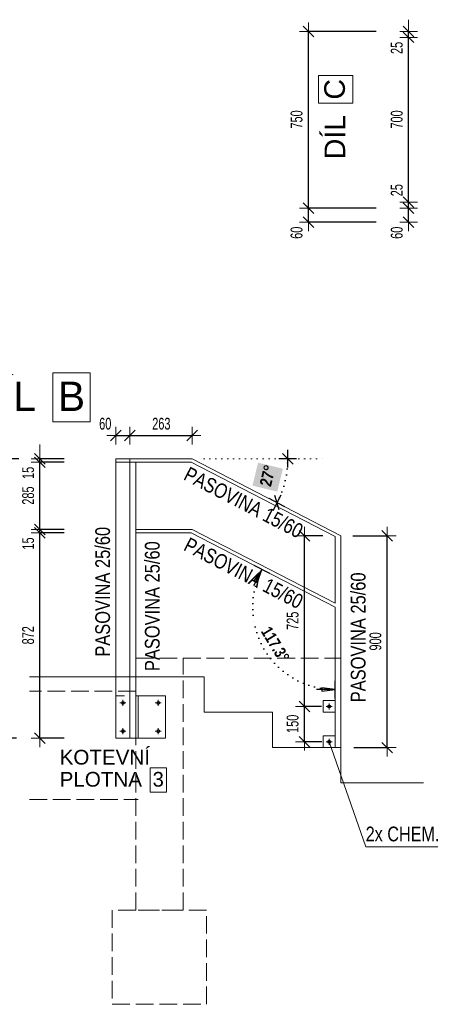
# Model space of a CAD drawing. Header units: millimetres. Extents: x -27650 to 29268, y -105989 to -79612.
# Tile 7 of 9: x 24199 to 25940, y -83980 to -79798. Entities that reach past the tile are written whole.
import ezdxf

# ---------------------------------------------------------------- set-up
doc = ezdxf.new("R2010")
doc.units = ezdxf.units.MM
doc.header["$PDMODE"] = 65
for name, pattern in [('Carkovana 2x_1', [100, 75, -25]), ('JIS_02_1.2', [57.5, 37.5, -20]), ('JIS_08_37', [25, 0, -25])]:
    doc.linetypes.add(name, pattern=pattern)
doc.layers.add('XR$1$(Z3) - ZÁBRADLÍ VSTUPNÍ SCHODY_1', color=7, linetype='Continuous', lineweight=25)
doc.styles.add('ARIAL', font='ARIAL.TTF')
doc.styles.add('ARIALNARROW', font='ARIALN.TTF')
doc.dimstyles.new('DIMSTYLE_2', dxfattribs={"dimtxt": 50, "dimasz": 75, "dimexe": 0, "dimexo": 0, "dimgap": 25, "dimtad": 2, "dimdec": 0, "dimrnd": 1, "dimzin": 12, "dimdsep": 46, "dimtxsty": 'ARIALNARROW', "dimblk1": 'ALL_ML_STRICH', "dimblk2": 'ALL_ML_STRICH', "dimsah": 1, "dimcen": 0, "dimclrd": 6, "dimclre": 6, "dimclrt": 6, "dimadec": 0, "dimazin": 0, "dimtfac": 1, "dimtdec": 0, "dimtix": 1, "dimtmove": 2, "dimatfit": 3, "dimfxl": 0, "dimtzin": 0, "dimlwd": 0, "dimlwe": 13, "dimarcsym": 0})
doc.dimstyles.new('DIMSTYLE_3', dxfattribs={"dimtxt": 50, "dimasz": 75, "dimexe": 0, "dimexo": 0, "dimgap": 25, "dimtad": 2, "dimdec": 0, "dimrnd": 1, "dimzin": 12, "dimdsep": 46, "dimtxsty": 'ARIALNARROW', "dimblk1": 'ALL_ML_STRICH', "dimblk2": 'ALL_ML_STRICH', "dimsah": 1, "dimcen": 0, "dimclrd": 6, "dimclre": 6, "dimclrt": 6, "dimadec": 0, "dimazin": 0, "dimtfac": 1, "dimtdec": 0, "dimtix": 1, "dimtmove": 2, "dimatfit": 3, "dimfxl": 0, "dimtzin": 0, "dimlwd": 0, "dimlwe": 13, "dimarcsym": 0})
doc.dimstyles.new('DIMSTYLE_5', dxfattribs={"dimtxt": 50, "dimasz": 75, "dimexe": 0, "dimexo": 0, "dimgap": 25, "dimtad": 2, "dimdec": 0, "dimrnd": 1, "dimzin": 12, "dimdsep": 46, "dimtxsty": 'ARIALNARROW', "dimblk1": 'ALL_ML_STRICH', "dimblk2": 'ALL_ML_STRICH', "dimsah": 1, "dimcen": 0, "dimclrd": 6, "dimclre": 6, "dimclrt": 6, "dimadec": 0, "dimazin": 0, "dimtfac": 1, "dimtdec": 0, "dimtix": 1, "dimtmove": 2, "dimatfit": 3, "dimfxl": 0, "dimtvp": 1.2, "dimtzin": 0, "dimlwd": 0, "dimlwe": 13, "dimarcsym": 0})

# ---------------------------------------------------------------- blocks, each defined once
blk = doc.blocks.new('ALL_ML_STRICH')
at = {"color": 0, "linetype": 'ByBlock', "lineweight": -2}
for p, q in [((-1, 0), (0.5, 0)), ((-0.3, -0.3), (0.3, 0.3)), ((0, -0.5), (0, 0.5))]:
    blk.add_line(p, q, dxfattribs=at)
blk = doc.blocks.new('*D4')
at = {"layer": 'DEFPOINTS', "color": 6, "linetype": 'Continuous', "lineweight": 13}
for p in [(24641.4, -81662.9), (24059.6, -82849.6), (24606.4, -82849.6)]:
    blk.add_point(p, dxfattribs=at)
at = {"layer": 'XR$1$(Z3) - ZÁBRADLÍ VSTUPNÍ SCHODY_1', "color": 6, "linetype": 'Continuous', "lineweight": -2}
for p, q in [((24195.3, -81662.9), (24059.6, -81662.9)), ((24059.6, -82849.6), (24059.6, -81662.9)), ((24185.5, -82849.6), (24059.6, -82849.6))]:
    blk.add_line(p, q, dxfattribs=at)
at = {"layer": 'XR$1$(Z3) - ZÁBRADLÍ VSTUPNÍ SCHODY_1', "color": 6, "linetype": 'Continuous', "lineweight": 13, "xscale": 75, "yscale": 75, "zscale": 75}
for p, rotation in [((24059.6, -81662.9), 90), ((24059.6, -82849.6), 270)]:
    blk.add_blockref('ALL_ML_STRICH', p, dxfattribs=dict(at, rotation=rotation))
at = {"layer": 'XR$1$(Z3) - ZÁBRADLÍ VSTUPNÍ SCHODY_1', "color": 6, "linetype": 'Continuous', "lineweight": 13, "insert": (24009.6, -82256.8), "char_height": 50, "width": 162.286, "attachment_point": 5, "rotation": 90, "style": 'ARIALNARROW'}
blk.add_mtext('\\W0.81;\\A1;{1187}', dxfattribs=at)
blk = doc.blocks.new('*D5')
at = {"layer": 'DEFPOINTS', "color": 6, "linetype": 'Continuous', "lineweight": 13}
for p in [(25511.4, -82714.6), (25406.4, -82864.6), (25511.4, -82864.6)]:
    blk.add_point(p, dxfattribs=at)
at = {"layer": 'XR$1$(Z3) - ZÁBRADLÍ VSTUPNÍ SCHODY_1', "color": 6, "linetype": 'Continuous', "lineweight": -2}
for p, q in [((25478.9, -82714.6), (25406.4, -82714.6)), ((25406.4, -82864.6), (25406.4, -82714.6)), ((25480.2, -82864.6), (25406.4, -82864.6))]:
    blk.add_line(p, q, dxfattribs=at)
at = {"layer": 'XR$1$(Z3) - ZÁBRADLÍ VSTUPNÍ SCHODY_1', "color": 6, "linetype": 'Continuous', "lineweight": 13, "xscale": 75, "yscale": 75, "zscale": 75}
for p, rotation in [((25406.4, -82714.6), 90), ((25406.4, -82864.6), 270)]:
    blk.add_blockref('ALL_ML_STRICH', p, dxfattribs=dict(at, rotation=rotation))
at = {"layer": 'XR$1$(Z3) - ZÁBRADLÍ VSTUPNÍ SCHODY_1', "color": 6, "linetype": 'Continuous', "lineweight": 13, "insert": (25356.4, -82788.4), "char_height": 50, "width": 121.714, "attachment_point": 5, "rotation": 90, "style": 'ARIALNARROW'}
blk.add_mtext('\\W0.81;\\A1;{150}', dxfattribs=at)
blk = doc.blocks.new('*D6')
at = {"layer": 'DEFPOINTS', "color": 6, "linetype": 'Continuous', "lineweight": 13}
for p in [(25561.4, -81989.6), (25406.4, -82714.6), (25511.4, -82714.6)]:
    blk.add_point(p, dxfattribs=at)
at = {"layer": 'XR$1$(Z3) - ZÁBRADLÍ VSTUPNÍ SCHODY_1', "color": 6, "linetype": 'Continuous', "lineweight": -2}
for p, q in [((25484.4, -81989.6), (25406.4, -81989.6)), ((25406.4, -82714.6), (25406.4, -81989.6)), ((25478.9, -82714.6), (25406.4, -82714.6))]:
    blk.add_line(p, q, dxfattribs=at)
at = {"layer": 'XR$1$(Z3) - ZÁBRADLÍ VSTUPNÍ SCHODY_1', "color": 6, "linetype": 'Continuous', "lineweight": 13, "xscale": 75, "yscale": 75, "zscale": 75}
for p, rotation in [((25406.4, -81989.6), 90), ((25406.4, -82714.6), 270)]:
    blk.add_blockref('ALL_ML_STRICH', p, dxfattribs=dict(at, rotation=rotation))
at = {"layer": 'XR$1$(Z3) - ZÁBRADLÍ VSTUPNÍ SCHODY_1', "color": 6, "linetype": 'Continuous', "lineweight": 13, "insert": (25356.4, -82350.9), "char_height": 50, "width": 121.714, "attachment_point": 5, "rotation": 90, "style": 'ARIALNARROW'}
blk.add_mtext('\\W0.81;\\A1;{725}', dxfattribs=at)
blk = doc.blocks.new('*D17')
at = {"layer": 'DEFPOINTS', "color": 6, "linetype": 'Continuous', "lineweight": 13}
for p in [(24691.4, -81977.9), (24284.6, -82849.6), (24606.4, -82849.6)]:
    blk.add_point(p, dxfattribs=at)
at = {"layer": 'XR$1$(Z3) - ZÁBRADLÍ VSTUPNÍ SCHODY_1', "color": 6, "linetype": 'Continuous', "lineweight": -2}
for p, q in [((24386.6, -81977.9), (24284.6, -81977.9)), ((24284.6, -82849.6), (24284.6, -81977.9)), ((24386.6, -82849.6), (24284.6, -82849.6))]:
    blk.add_line(p, q, dxfattribs=at)
at = {"layer": 'XR$1$(Z3) - ZÁBRADLÍ VSTUPNÍ SCHODY_1', "color": 6, "linetype": 'Continuous', "lineweight": 13, "xscale": 75, "yscale": 75, "zscale": 75}
for p, rotation in [((24284.6, -81977.9), 90), ((24284.6, -82849.6), 270)]:
    blk.add_blockref('ALL_ML_STRICH', p, dxfattribs=dict(at, rotation=rotation))
at = {"layer": 'XR$1$(Z3) - ZÁBRADLÍ VSTUPNÍ SCHODY_1', "color": 6, "linetype": 'Continuous', "lineweight": 13, "insert": (24234.6, -82412.5), "char_height": 50, "width": 121.714, "attachment_point": 5, "rotation": 90, "style": 'ARIALNARROW'}
blk.add_mtext('\\W0.81;\\A1;{872}', dxfattribs=at)
blk = doc.blocks.new('*D18')
at = {"layer": 'DEFPOINTS', "color": 6, "linetype": 'Continuous', "lineweight": 13}
for p in [(24284.6, -81977.9), (24691.4, -81962.9), (24691.4, -81977.9)]:
    blk.add_point(p, dxfattribs=at)
at = {"layer": 'XR$1$(Z3) - ZÁBRADLÍ VSTUPNÍ SCHODY_1', "color": 6, "linetype": 'Continuous', "lineweight": -2}
for p, q in [((24386.6, -81962.9), (24284.6, -81962.9)), ((24284.6, -81977.9), (24284.6, -81962.9)), ((24386.6, -81977.9), (24284.6, -81977.9))]:
    blk.add_line(p, q, dxfattribs=at)
at = {"layer": 'XR$1$(Z3) - ZÁBRADLÍ VSTUPNÍ SCHODY_1', "color": 6, "linetype": 'Continuous', "lineweight": 13, "xscale": 75, "yscale": 75, "zscale": 75}
for p, rotation in [((24284.6, -81977.9), 270), ((24284.6, -81962.9), 90)]:
    blk.add_blockref('ALL_ML_STRICH', p, dxfattribs=dict(at, rotation=rotation))
at = {"layer": 'XR$1$(Z3) - ZÁBRADLÍ VSTUPNÍ SCHODY_1', "color": 6, "linetype": 'Continuous', "lineweight": 13, "insert": (24234.6, -82022.7), "char_height": 50, "width": 81.143, "attachment_point": 5, "rotation": 90, "style": 'ARIALNARROW'}
blk.add_mtext('\\W0.81;\\A1;{15}', dxfattribs=at)
blk = doc.blocks.new('*D19')
at = {"layer": 'DEFPOINTS', "color": 6, "linetype": 'Continuous', "lineweight": 13}
for p in [(24641.4, -81677.9), (24284.6, -81962.9), (24691.4, -81962.9)]:
    blk.add_point(p, dxfattribs=at)
at = {"layer": 'XR$1$(Z3) - ZÁBRADLÍ VSTUPNÍ SCHODY_1', "color": 6, "linetype": 'Continuous', "lineweight": -2}
for p, q in [((24386.6, -81677.9), (24284.6, -81677.9)), ((24284.6, -81962.9), (24284.6, -81677.9)), ((24386.6, -81962.9), (24284.6, -81962.9))]:
    blk.add_line(p, q, dxfattribs=at)
at = {"layer": 'XR$1$(Z3) - ZÁBRADLÍ VSTUPNÍ SCHODY_1', "color": 6, "linetype": 'Continuous', "lineweight": 13, "xscale": 75, "yscale": 75, "zscale": 75}
for p, rotation in [((24284.6, -81677.9), 90), ((24284.6, -81962.9), 270)]:
    blk.add_blockref('ALL_ML_STRICH', p, dxfattribs=dict(at, rotation=rotation))
at = {"layer": 'XR$1$(Z3) - ZÁBRADLÍ VSTUPNÍ SCHODY_1', "color": 6, "linetype": 'Continuous', "lineweight": 13, "insert": (24234.6, -81819.2), "char_height": 50, "width": 121.714, "attachment_point": 5, "rotation": 90, "style": 'ARIALNARROW'}
blk.add_mtext('\\W0.81;\\A1;{285}', dxfattribs=at)
blk = doc.blocks.new('*D20')
at = {"layer": 'DEFPOINTS', "color": 6, "linetype": 'Continuous', "lineweight": 13}
for p in [(24641.4, -81662.9), (24284.6, -81677.9), (24641.4, -81677.9)]:
    blk.add_point(p, dxfattribs=at)
at = {"layer": 'XR$1$(Z3) - ZÁBRADLÍ VSTUPNÍ SCHODY_1', "color": 6, "linetype": 'Continuous', "lineweight": -2}
for p, q in [((24386.6, -81662.9), (24284.6, -81662.9)), ((24284.6, -81677.9), (24284.6, -81662.9)), ((24386.6, -81677.9), (24284.6, -81677.9))]:
    blk.add_line(p, q, dxfattribs=at)
at = {"layer": 'XR$1$(Z3) - ZÁBRADLÍ VSTUPNÍ SCHODY_1', "color": 6, "linetype": 'Continuous', "lineweight": 13, "xscale": 75, "yscale": 75, "zscale": 75}
for p, rotation in [((24284.6, -81677.9), 270), ((24284.6, -81662.9), 90)]:
    blk.add_blockref('ALL_ML_STRICH', p, dxfattribs=dict(at, rotation=rotation))
at = {"layer": 'XR$1$(Z3) - ZÁBRADLÍ VSTUPNÍ SCHODY_1', "color": 6, "linetype": 'Continuous', "lineweight": 13, "insert": (24234.6, -81722.7), "char_height": 50, "width": 81.143, "attachment_point": 5, "rotation": 90, "style": 'ARIALNARROW'}
blk.add_mtext('\\W0.81;\\A1;{15}', dxfattribs=at)
blk = doc.blocks.new('*D65')
at = {"layer": 'DEFPOINTS', "color": 6, "linetype": 'Continuous', "lineweight": 13}
for p in [(26054.4, -80598.2), (25848.2, -80658.2), (26054.4, -80658.2)]:
    blk.add_point(p, dxfattribs=at)
at = {"layer": 'XR$1$(Z3) - ZÁBRADLÍ VSTUPNÍ SCHODY_1', "color": 6, "linetype": 'Continuous', "lineweight": -2}
for p, q in [((25848.2, -80598.2), (25848.2, -80598.2)), ((25848.2, -80658.2), (25848.2, -80598.2)), ((25848.2, -80658.2), (25848.2, -80658.2))]:
    blk.add_line(p, q, dxfattribs=at)
at = {"layer": 'XR$1$(Z3) - ZÁBRADLÍ VSTUPNÍ SCHODY_1', "color": 6, "linetype": 'Continuous', "lineweight": 13, "xscale": 75, "yscale": 75, "zscale": 75}
for p, rotation in [((25848.2, -80598.2), 90), ((25848.2, -80658.2), 270)]:
    blk.add_blockref('ALL_ML_STRICH', p, dxfattribs=dict(at, rotation=rotation))
at = {"layer": 'XR$1$(Z3) - ZÁBRADLÍ VSTUPNÍ SCHODY_1', "color": 6, "linetype": 'Continuous', "lineweight": 13, "insert": (25798.2, -80703), "char_height": 50, "width": 81.143, "attachment_point": 5, "rotation": 90, "style": 'ARIALNARROW'}
blk.add_mtext('\\W0.81;\\A1;{60}', dxfattribs=at)
blk = doc.blocks.new('*D66')
at = {"layer": 'DEFPOINTS', "color": 6, "linetype": 'Continuous', "lineweight": 13}
for p in [(26054.4, -80573.2), (25848.2, -80598.2), (26054.4, -80598.2)]:
    blk.add_point(p, dxfattribs=at)
at = {"layer": 'XR$1$(Z3) - ZÁBRADLÍ VSTUPNÍ SCHODY_1', "color": 6, "linetype": 'Continuous', "lineweight": -2}
for p, q in [((25848.2, -80573.2), (25848.2, -80573.2)), ((25848.2, -80598.2), (25848.2, -80573.2)), ((25848.2, -80598.2), (25848.2, -80598.2))]:
    blk.add_line(p, q, dxfattribs=at)
at = {"layer": 'XR$1$(Z3) - ZÁBRADLÍ VSTUPNÍ SCHODY_1', "color": 6, "linetype": 'Continuous', "lineweight": 13, "xscale": 75, "yscale": 75, "zscale": 75}
for p, rotation in [((25848.2, -80598.2), 270), ((25848.2, -80573.2), 90)]:
    blk.add_blockref('ALL_ML_STRICH', p, dxfattribs=dict(at, rotation=rotation))
at = {"layer": 'XR$1$(Z3) - ZÁBRADLÍ VSTUPNÍ SCHODY_1', "color": 6, "linetype": 'Continuous', "lineweight": 13, "insert": (25798.2, -80522.3), "char_height": 50, "width": 81.143, "attachment_point": 5, "rotation": 90, "style": 'ARIALNARROW'}
blk.add_mtext('\\W0.81;\\A1;{25}', dxfattribs=at)
blk = doc.blocks.new('*D67')
at = {"layer": 'DEFPOINTS', "color": 6, "linetype": 'Continuous', "lineweight": 13}
for p in [(26054.4, -79873.2), (25848.2, -80573.2), (26054.4, -80573.2)]:
    blk.add_point(p, dxfattribs=at)
at = {"layer": 'XR$1$(Z3) - ZÁBRADLÍ VSTUPNÍ SCHODY_1', "color": 6, "linetype": 'Continuous', "lineweight": -2}
for p, q in [((25848.2, -79873.2), (25848.2, -79873.2)), ((25848.2, -80573.2), (25848.2, -79873.2)), ((25848.2, -80573.2), (25848.2, -80573.2))]:
    blk.add_line(p, q, dxfattribs=at)
at = {"layer": 'XR$1$(Z3) - ZÁBRADLÍ VSTUPNÍ SCHODY_1', "color": 6, "linetype": 'Continuous', "lineweight": 13, "xscale": 75, "yscale": 75, "zscale": 75}
for p, rotation in [((25848.2, -79873.2), 90), ((25848.2, -80573.2), 270)]:
    blk.add_blockref('ALL_ML_STRICH', p, dxfattribs=dict(at, rotation=rotation))
at = {"layer": 'XR$1$(Z3) - ZÁBRADLÍ VSTUPNÍ SCHODY_1', "color": 6, "linetype": 'Continuous', "lineweight": 13, "insert": (25798.2, -80221.9), "char_height": 50, "width": 121.714, "attachment_point": 5, "rotation": 90, "style": 'ARIALNARROW'}
blk.add_mtext('\\W0.81;\\A1;{700}', dxfattribs=at)
blk = doc.blocks.new('*D68')
at = {"layer": 'DEFPOINTS', "color": 6, "linetype": 'Continuous', "lineweight": 13}
for p in [(26054.4, -79848.2), (25848.2, -79873.2), (26054.4, -79873.2)]:
    blk.add_point(p, dxfattribs=at)
at = {"layer": 'XR$1$(Z3) - ZÁBRADLÍ VSTUPNÍ SCHODY_1', "color": 6, "linetype": 'Continuous', "lineweight": -2}
for p, q in [((25848.2, -79848.2), (25848.2, -79848.2)), ((25848.2, -79873.2), (25848.2, -79848.2)), ((25848.2, -79873.2), (25848.2, -79873.2))]:
    blk.add_line(p, q, dxfattribs=at)
at = {"layer": 'XR$1$(Z3) - ZÁBRADLÍ VSTUPNÍ SCHODY_1', "color": 6, "linetype": 'Continuous', "lineweight": 13, "xscale": 75, "yscale": 75, "zscale": 75}
for p, rotation in [((25848.2, -79873.2), 270), ((25848.2, -79848.2), 90)]:
    blk.add_blockref('ALL_ML_STRICH', p, dxfattribs=dict(at, rotation=rotation))
at = {"layer": 'XR$1$(Z3) - ZÁBRADLÍ VSTUPNÍ SCHODY_1', "color": 6, "linetype": 'Continuous', "lineweight": 13, "insert": (25798.2, -79918), "char_height": 50, "width": 81.143, "attachment_point": 5, "rotation": 90, "style": 'ARIALNARROW'}
blk.add_mtext('\\W0.81;\\A1;{25}', dxfattribs=at)
blk = doc.blocks.new('*D69')
at = {"layer": 'DEFPOINTS', "color": 6, "linetype": 'Continuous', "lineweight": 13}
for p in [(26054.4, -80598.2), (25423.2, -80658.2), (26114.4, -80658.2)]:
    blk.add_point(p, dxfattribs=at)
at = {"layer": 'XR$1$(Z3) - ZÁBRADLÍ VSTUPNÍ SCHODY_1', "color": 6, "linetype": 'Continuous', "lineweight": -2}
for p, q in [((25711.3, -80598.2), (25423.2, -80598.2)), ((25423.2, -80658.2), (25423.2, -80598.2)), ((25711.3, -80658.2), (25423.2, -80658.2))]:
    blk.add_line(p, q, dxfattribs=at)
at = {"layer": 'XR$1$(Z3) - ZÁBRADLÍ VSTUPNÍ SCHODY_1', "color": 6, "linetype": 'Continuous', "lineweight": 13, "xscale": 75, "yscale": 75, "zscale": 75}
for p, rotation in [((25423.2, -80598.2), 90), ((25423.2, -80658.2), 270)]:
    blk.add_blockref('ALL_ML_STRICH', p, dxfattribs=dict(at, rotation=rotation))
at = {"layer": 'XR$1$(Z3) - ZÁBRADLÍ VSTUPNÍ SCHODY_1', "color": 6, "linetype": 'Continuous', "lineweight": 13, "insert": (25373.2, -80703), "char_height": 50, "width": 81.143, "attachment_point": 5, "rotation": 90, "style": 'ARIALNARROW'}
blk.add_mtext('\\W0.81;\\A1;{60}', dxfattribs=at)
blk = doc.blocks.new('*D70')
at = {"layer": 'DEFPOINTS', "color": 6, "linetype": 'Continuous', "lineweight": 13}
for p in [(26054.4, -79848.2), (25423.2, -80598.2), (26054.4, -80598.2)]:
    blk.add_point(p, dxfattribs=at)
at = {"layer": 'XR$1$(Z3) - ZÁBRADLÍ VSTUPNÍ SCHODY_1', "color": 6, "linetype": 'Continuous', "lineweight": -2}
for p, q in [((25711.3, -79848.2), (25423.2, -79848.2)), ((25423.2, -80598.2), (25423.2, -79848.2)), ((25711.3, -80598.2), (25423.2, -80598.2))]:
    blk.add_line(p, q, dxfattribs=at)
at = {"layer": 'XR$1$(Z3) - ZÁBRADLÍ VSTUPNÍ SCHODY_1', "color": 6, "linetype": 'Continuous', "lineweight": 13, "xscale": 75, "yscale": 75, "zscale": 75}
for p, rotation in [((25423.2, -79848.2), 90), ((25423.2, -80598.2), 270)]:
    blk.add_blockref('ALL_ML_STRICH', p, dxfattribs=dict(at, rotation=rotation))
at = {"layer": 'XR$1$(Z3) - ZÁBRADLÍ VSTUPNÍ SCHODY_1', "color": 6, "linetype": 'Continuous', "lineweight": 13, "insert": (25373.2, -80221.9), "char_height": 50, "width": 121.714, "attachment_point": 5, "rotation": 90, "style": 'ARIALNARROW'}
blk.add_mtext('\\W0.81;\\A1;{750}', dxfattribs=at)
blk = doc.blocks.new('*D71')
at = {"layer": 'DEFPOINTS', "color": 6, "linetype": 'Continuous', "lineweight": 13}
for p in [(25561.4, -81989.6), (25561.4, -82889.6), (25757.6, -82889.6)]:
    blk.add_point(p, dxfattribs=at)
at = {"layer": 'XR$1$(Z3) - ZÁBRADLÍ VSTUPNÍ SCHODY_1', "color": 6, "linetype": 'Continuous', "lineweight": -2}
for p, q in [((25612.1, -81989.6), (25757.6, -81989.6)), ((25757.6, -82889.6), (25757.6, -81989.6)), ((25616.6, -82889.6), (25757.6, -82889.6))]:
    blk.add_line(p, q, dxfattribs=at)
at = {"layer": 'XR$1$(Z3) - ZÁBRADLÍ VSTUPNÍ SCHODY_1', "color": 6, "linetype": 'Continuous', "lineweight": 13, "xscale": 75, "yscale": 75, "zscale": 75}
for p, rotation in [((25757.6, -81989.6), 90), ((25757.6, -82889.6), 270)]:
    blk.add_blockref('ALL_ML_STRICH', p, dxfattribs=dict(at, rotation=rotation))
at = {"layer": 'XR$1$(Z3) - ZÁBRADLÍ VSTUPNÍ SCHODY_1', "color": 6, "linetype": 'Continuous', "lineweight": 13, "insert": (25707.6, -82438.4), "char_height": 50, "width": 121.714, "attachment_point": 5, "rotation": 90, "style": 'ARIALNARROW'}
blk.add_mtext('\\W0.81;\\A1;{900}', dxfattribs=at)
blk = doc.blocks.new('*D72')
at = {"layer": 'DEFPOINTS', "color": 6, "linetype": 'Continuous', "lineweight": 13}
for p in [(24606.4, -81564.2), (24606.4, -81662.9), (24666.4, -81662.9)]:
    blk.add_point(p, dxfattribs=at)
at = {"layer": 'XR$1$(Z3) - ZÁBRADLÍ VSTUPNÍ SCHODY_1', "color": 6, "linetype": 'Continuous', "lineweight": -2}
for p, q in [((24606.4, -81564.2), (24606.4, -81564.2)), ((24606.4, -81564.2), (24666.4, -81564.2)), ((24666.4, -81564.2), (24666.4, -81564.2))]:
    blk.add_line(p, q, dxfattribs=at)
at = {"layer": 'XR$1$(Z3) - ZÁBRADLÍ VSTUPNÍ SCHODY_1', "color": 6, "linetype": 'Continuous', "lineweight": 13, "xscale": 75, "yscale": 75, "zscale": 75, "rotation": 180}
blk.add_blockref('ALL_ML_STRICH', (24606.4, -81564.2), dxfattribs=at)
at = {"layer": 'XR$1$(Z3) - ZÁBRADLÍ VSTUPNÍ SCHODY_1', "color": 6, "linetype": 'Continuous', "lineweight": 13, "xscale": 75, "yscale": 75, "zscale": 75}
blk.add_blockref('ALL_ML_STRICH', (24666.4, -81564.2), dxfattribs=at)
at = {"layer": 'XR$1$(Z3) - ZÁBRADLÍ VSTUPNÍ SCHODY_1', "color": 6, "linetype": 'Continuous', "lineweight": 13, "insert": (24561.6, -81514.2), "char_height": 50, "width": 81.143, "attachment_point": 5, "style": 'ARIALNARROW'}
blk.add_mtext('\\W0.81;\\A1;{60}', dxfattribs=at)
blk = doc.blocks.new('*D73')
at = {"layer": 'DEFPOINTS', "color": 6, "linetype": 'Continuous', "lineweight": 13}
for p in [(24666.4, -81564.2), (24666.4, -81662.9), (24929.8, -81662.9)]:
    blk.add_point(p, dxfattribs=at)
at = {"layer": 'XR$1$(Z3) - ZÁBRADLÍ VSTUPNÍ SCHODY_1', "color": 6, "linetype": 'Continuous', "lineweight": -2}
for p, q in [((24666.4, -81564.2), (24666.4, -81564.2)), ((24666.4, -81564.2), (24929.8, -81564.2)), ((24929.8, -81564.2), (24929.8, -81564.2))]:
    blk.add_line(p, q, dxfattribs=at)
at = {"layer": 'XR$1$(Z3) - ZÁBRADLÍ VSTUPNÍ SCHODY_1', "color": 6, "linetype": 'Continuous', "lineweight": 13, "xscale": 75, "yscale": 75, "zscale": 75, "rotation": 180}
blk.add_blockref('ALL_ML_STRICH', (24666.4, -81564.2), dxfattribs=at)
at = {"layer": 'XR$1$(Z3) - ZÁBRADLÍ VSTUPNÍ SCHODY_1', "color": 6, "linetype": 'Continuous', "lineweight": 13, "xscale": 75, "yscale": 75, "zscale": 75}
blk.add_blockref('ALL_ML_STRICH', (24929.8, -81564.2), dxfattribs=at)
at = {"layer": 'XR$1$(Z3) - ZÁBRADLÍ VSTUPNÍ SCHODY_1', "color": 6, "linetype": 'Continuous', "lineweight": 13, "insert": (24799.4, -81514.2), "char_height": 50, "width": 121.714, "attachment_point": 5, "style": 'ARIALNARROW'}
blk.add_mtext('\\W0.81;\\A1;{263}', dxfattribs=at)

msp = doc.modelspace()

# ---------------------------------------------------------------- hatches: boundary and pattern name
at = {"layer": 'XR$1$(Z3) - ZÁBRADLÍ VSTUPNÍ SCHODY_1', "linetype": 'JIS_08_37', "lineweight": 25}
msp.add_hatch(color=7, dxfattribs=at).paths.add_polyline_path([(25291.2, -81802.5), (25314.9, -81705), (25209.7, -81679.4), (25186, -81776.9)])

# ---------------------------------------------------------------- linework, layer by layer
at = {"layer": 'XR$1$(Z3) - ZÁBRADLÍ VSTUPNÍ SCHODY_1', "color": 5, "linetype": 'Continuous', "lineweight": 13}
for p, q in [((24606.4, -81662.9), (24606.4, -82849.6)), ((24666.4, -81662.9), (24606.4, -81662.9)), ((24666.4, -81662.9), (24666.4, -82569.6)), ((24666.4, -81662.9), (24929.8, -81662.9)), ((25561.4, -81989.6), (24929.8, -81662.9)), ((24606.4, -81677.9), (24666.4, -81677.9)), ((24666.4, -81677.9), (24926.2, -81677.9)), ((24691.4, -81677.9), (24691.4, -82569.6)), ((24926.2, -81677.9), (25536.4, -81993.6)), ((24691.4, -81962.9), (24929.8, -81962.9)), ((24691.4, -81977.9), (24926.2, -81977.9)), ((24926.2, -81977.9), (25536.4, -82293.6)), ((25536.4, -82276.7), (24929.8, -81962.9)), ((25536.4, -81993.6), (25536.4, -82276.7)), ((25561.4, -81989.6), (25561.4, -82889.6)), ((25536.4, -82293.6), (25536.4, -82889.6)), ((24691.4, -82849.6), (24691.4, -82389.6)), ((24666.4, -82569.6), (24666.4, -82849.6)), ((24649, -82699.6), (24623.8, -82699.6)), ((24636.4, -82687.1), (24636.4, -82712.2)), ((24666.4, -82669.6), (24666.4, -82849.6)), ((24816.4, -82669.6), (24691.4, -82669.6)), ((24701.4, -82669.6), (24701.4, -82849.6)), ((24773.8, -82699.6), (24799, -82699.6)), ((24786.4, -82687.1), (24786.4, -82712.2)), ((24816.4, -82849.6), (24816.4, -82669.6)), ((25486.4, -82739.6), (25486.4, -82689.6)), ((25486.4, -82689.6), (25536.4, -82689.6)), ((25511.4, -82702.1), (25511.4, -82727.2)), ((25536.4, -82739.6), (25486.4, -82739.6)), ((25498.8, -82714.6), (25524, -82714.6)), ((24649, -82819.6), (24623.8, -82819.6)), ((24636.4, -82807.1), (24636.4, -82832.2)), ((24773.8, -82819.6), (24799, -82819.6)), ((24786.4, -82832.2), (24786.4, -82807.1)), ((24606.4, -82849.6), (24666.4, -82849.6)), ((24666.4, -82849.6), (24816.4, -82849.6)), ((24716.4, -82849.6), (24691.4, -82849.6)), ((25486.4, -82889.6), (25486.4, -82839.6)), ((25486.4, -82839.6), (25536.4, -82839.6)), ((25498.8, -82864.6), (25524, -82864.6)), ((25511.4, -82852.1), (25511.4, -82877.2)), ((25536.4, -82889.6), (25486.4, -82889.6)), ((25561.4, -82889.6), (25536.4, -82889.6))]:
    msp.add_line(p, q, dxfattribs=at)
at = {"layer": 'XR$1$(Z3) - ZÁBRADLÍ VSTUPNÍ SCHODY_1', "color": 6, "linetype": 'JIS_08_37', "lineweight": 13}
msp.add_line((24980.7, -81662.9), (25500.3, -81662.9), dxfattribs=at)
at = {"layer": 'XR$1$(Z3) - ZÁBRADLÍ VSTUPNÍ SCHODY_1', "color": 6, "linetype": 'Continuous', "lineweight": 25}
for p, q in [((25373.1, -81662.9), (25298.1, -81662.9)), ((25358.1, -81685.4), (25313.1, -81640.4)), ((25335.6, -81700.4), (25335.6, -81625.4)), ((25273.1, -81882.6), (25307.5, -81816.1)), ((25299.9, -81879.6), (25280.6, -81819.1)), ((25323.5, -81866.6), (25257, -81832.1)), ((25259.4, -82150.3), (25192.9, -82115.9)), ((25226.2, -82133.1), (25190.1, -82203)), ((25226.2, -82133.1), (25193.7, -82179.6)), ((25207, -82186.4), (25226.2, -82133.1)), ((25193.7, -82179.6), (25207, -82186.4)), ((25536.4, -82680.3), (25536.4, -82605.3)), ((25536.4, -82642.8), (25457.7, -82642.8)), ((25536.4, -82642.8), (25480.2, -82635.3)), ((25480.2, -82635.3), (25480.2, -82650.3)), ((25480.2, -82650.3), (25536.4, -82642.8))]:
    msp.add_line(p, q, dxfattribs=at)
at = {"layer": 'XR$1$(Z3) - ZÁBRADLÍ VSTUPNÍ SCHODY_1', "color": 8, "linetype": 'Carkovana 2x_1', "lineweight": 13}
for p, q in [((24691.4, -82509.6), (25561.4, -82509.6)), ((24891.4, -83579.6), (24891.4, -82509.6)), ((25561.4, -82509.6), (25561.4, -82889.6)), ((24981.4, -82589.6), (24981.4, -82739.6)), ((24691.4, -82649.6), (24239.8, -82649.6)), ((24691.4, -83579.6), (24691.4, -82649.6)), ((24239.8, -83109.6), (24701.4, -83109.6)), ((24991.4, -83579.6), (24591.4, -83579.6)), ((24591.4, -83579.6), (24591.4, -83979.6)), ((24701.4, -83579.6), (24901.4, -83579.6)), ((24991.4, -83979.6), (24991.4, -83579.6)), ((24591.4, -83979.6), (24991.4, -83979.6))]:
    msp.add_line(p, q, dxfattribs=at)
at = {"layer": 'XR$1$(Z3) - ZÁBRADLÍ VSTUPNÍ SCHODY_1', "color": 8, "linetype": 'Continuous', "lineweight": 13}
for p, q in [((24691.4, -82589.6), (24239.8, -82589.6)), ((24691.4, -82589.6), (24981.4, -82589.6)), ((24981.4, -82589.6), (24981.4, -82739.6)), ((24981.4, -82739.6), (25271.4, -82739.6)), ((25271.4, -82739.6), (25271.4, -82889.6)), ((25271.4, -82889.6), (25561.4, -82889.6)), ((25561.4, -82889.6), (25561.4, -83039.6)), ((25561.4, -83039.6), (25911.4, -83039.6))]:
    msp.add_line(p, q, dxfattribs=at)
at = {"layer": 'XR$1$(Z3) - ZÁBRADLÍ VSTUPNÍ SCHODY_1', "color": 5, "linetype": 'JIS_02_1.2', "lineweight": 13}
msp.add_line((24606.4, -82669.6), (24666.4, -82669.6), dxfattribs=at)
at = {"layer": 'XR$1$(Z3) - ZÁBRADLÍ VSTUPNÍ SCHODY_1', "color": 7, "linetype": 'Continuous', "lineweight": 13}
for p, q in [((25666.2, -83311.3), (25511.4, -82864.6)), ((26386.2, -83311.3), (25666.2, -83311.3))]:
    msp.add_line(p, q, dxfattribs=at)
for points in [[(25611.3, -80152.1), (25611.3, -80034.6), (25465.5, -80034.6), (25465.5, -80152.1), (25611.3, -80152.1)], [(24339.7, -81506), (24497.9, -81506), (24497.9, -81297.6), (24339.7, -81297.6), (24339.7, -81506)], [(24752.1, -83079), (24821.5, -83079), (24821.5, -82974.8), (24752.1, -82974.8), (24752.1, -83079)]]:
    msp.add_lwpolyline(points, dxfattribs=at)
at = {"layer": 'XR$1$(Z3) - ZÁBRADLÍ VSTUPNÍ SCHODY_1', "color": 5, "linetype": 'Continuous', "lineweight": 13}
msp.add_lwpolyline([(24606.4, -82849.6), (24606.4, -82849.6)], close=True, dxfattribs=at)
for centre in [(24636.4, -82699.6), (24786.4, -82699.6), (25511.4, -82714.6), (24636.4, -82819.6), (24786.4, -82819.6), (25511.4, -82864.6)]:
    msp.add_circle(centre, 6.5, dxfattribs=at)
at = {"layer": 'XR$1$(Z3) - ZÁBRADLÍ VSTUPNÍ SCHODY_1', "color": 6, "linetype": 'JIS_08_37', "lineweight": 25}
for centre, radius, start, end in [((24929.8, -81662.9), 405.8, 332.6501, 0), ((25536.4, -82293.6), 349.3, 152.6501, 270)]:
    msp.add_arc(centre, radius, start, end, dxfattribs=at)

# ---------------------------------------------------------------- texts
at = {"layer": 'XR$1$(Z3) - ZÁBRADLÍ VSTUPNÍ SCHODY_1', "color": 7, "linetype": 'Continuous', "lineweight": 13, "char_height": 87.5, "attachment_point": 7, "rotation": 90, "style": 'ARIAL'}
for s, insert, width in [('\\W0.99;C', (25579.3, -80137.5), 131.458), ('\\W0.99;DÍL ', (25579.3, -80390.8), 267.677)]:
    msp.add_mtext(s, dxfattribs=dict(at, insert=insert, width=width))
at = {"layer": 'XR$1$(Z3) - ZÁBRADLÍ VSTUPNÍ SCHODY_1', "color": 7, "linetype": 'Continuous', "lineweight": 13, "attachment_point": 7, "style": 'ARIAL'}
for s, insert, char_height, width in [('\\W0.99;DÍL ', (23998.6, -81460.1), 125, 382.395), ('\\W0.99;B', (24360.6, -81460.1), 125, 178.106), ('\\W1.00;KOTEVNÍ', (24368.1, -82962.3), 62.5, 414.589), ('\\W1.00;PLOTNA ', (24368.1, -83056.1), 62.5, 404.867), ('\\W0.98;3', (24762.5, -83056.1), 62.5, 79.227)]:
    msp.add_mtext(s, dxfattribs=dict(at, insert=insert, char_height=char_height, width=width))
at = {"layer": 'XR$1$(Z3) - ZÁBRADLÍ VSTUPNÍ SCHODY_1', "color": 7, "linetype": 'Continuous', "lineweight": 25, "char_height": 62.5, "attachment_point": 7, "style": 'ARIAL'}
for s, insert, width, rotation in [('\\W0.80;PASOVINA 15/60', (24888.9, -81750.1), 577.367, 332.6501), ('\\W0.80;PASOVINA 25/60', (24582.6, -82503.3), 577.541, 90), ('\\W0.80;PASOVINA 15/60', (24888.9, -82050.1), 577.367, 332.6501), ('\\W0.80;PASOVINA 25/60', (24793.1, -82564.5), 577.541, 90), ('\\W0.80;PASOVINA 25/60', (25666.5, -82696.9), 577.541, 90)]:
    msp.add_mtext(s, dxfattribs=dict(at, insert=insert, width=width, rotation=rotation))
at = {"layer": 'XR$1$(Z3) - ZÁBRADLÍ VSTUPNÍ SCHODY_1', "color": 6, "linetype": 'Continuous', "lineweight": 25, "char_height": 50, "attachment_point": 7, "style": 'ARIALNARROW'}
for s, insert, width, rotation in [('\\W0.98;\\fArial Narrow|i0|b1|c0|p0;27%%d', (25264, -81784), 115.226, 76.3251), ('\\W0.94;\\fArial Narrow|i0|b1|c0|p0;117.3%%d', (25219.2, -82396.1), 191.572, 301.3251)]:
    msp.add_mtext(s, dxfattribs=dict(at, insert=insert, width=width, rotation=rotation))
at = {"layer": 'XR$1$(Z3) - ZÁBRADLÍ VSTUPNÍ SCHODY_1', "color": 7, "linetype": 'Continuous', "lineweight": 25, "insert": (25666.2, -83288.4), "char_height": 62.5, "width": 749.89, "attachment_point": 7, "style": 'ARIALNARROW'}
msp.add_mtext('\\W0.96;2x CHEM. KOTVA M12', dxfattribs=at)

# ---------------------------------------------------------------- dimensions: what is measured, and where the dimension line sits
at = {"layer": 'XR$1$(Z3) - ZÁBRADLÍ VSTUPNÍ SCHODY_1', "color": 6, "linetype": 'Continuous', "lineweight": 13}
for base, p1, p2, dimstyle, picture, middle in [((25423.2, -79848.2), (25711.3, -80598.2), (25711.3, -79848.2), 'DIMSTYLE_3', '*D70', (25373.2, -80221.9)), ((25848.2, -79848.2), (25848.2, -79873.2), (25848.2, -79848.2), 'DIMSTYLE_5', '*D68', (25798.2, -79918)), ((25848.2, -79873.2), (25848.2, -80573.2), (25848.2, -79873.2), 'DIMSTYLE_3', '*D67', (25798.2, -80221.9)), ((25848.2, -80573.2), (25848.2, -80598.2), (25848.2, -80573.2), 'DIMSTYLE_5', '*D66', (25798.2, -80522.3)), ((25423.2, -80598.2), (25711.3, -80658.2), (25711.3, -80598.2), 'DIMSTYLE_5', '*D69', (25373.2, -80703)), ((25848.2, -80598.2), (25848.2, -80658.2), (25848.2, -80598.2), 'DIMSTYLE_5', '*D65', (25798.2, -80703)), ((24284.6, -81662.9), (24386.6, -81677.9), (24386.6, -81662.9), 'DIMSTYLE_5', '*D20', (24234.6, -81722.7)), ((24059.6, -81662.9), (24185.5, -82849.6), (24195.3, -81662.9), 'DIMSTYLE_2', '*D4', (24009.6, -82256.8)), ((24284.6, -81677.9), (24386.6, -81962.9), (24386.6, -81677.9), 'DIMSTYLE_3', '*D19', (24234.6, -81819.2)), ((24284.6, -81962.9), (24386.6, -81977.9), (24386.6, -81962.9), 'DIMSTYLE_5', '*D18', (24234.6, -82022.7)), ((24284.6, -81977.9), (24386.6, -82849.6), (24386.6, -81977.9), 'DIMSTYLE_3', '*D17', (24234.6, -82412.5)), ((25406.4, -81989.6), (25478.9, -82714.6), (25484.4, -81989.6), 'DIMSTYLE_3', '*D6', (25356.4, -82350.9)), ((25757.6, -81989.6), (25616.6, -82889.6), (25612.1, -81989.6), 'DIMSTYLE_3', '*D71', (25707.6, -82438.4)), ((25406.4, -82714.6), (25480.2, -82864.6), (25478.9, -82714.6), 'DIMSTYLE_3', '*D5', (25356.4, -82788.4))]:
    dim = msp.add_linear_dim(base=base, p1=p1, p2=p2, angle=90, dimstyle=dimstyle, override={"dimpost": '<>', "dimclrd": 6, "dimclre": 6, "dimclrt": 6, "dimlwd": 0, "dimlwe": 13}, dxfattribs=at)
    dim.commit()
    dim.dimension.update_dxf_attribs({"geometry": picture, "text_midpoint": middle, "dimtype": 160})
for base, p1, p2, dimstyle, picture, middle in [((24666.4, -81564.2), (24606.4, -81564.2), (24666.4, -81564.2), 'DIMSTYLE_5', '*D72', (24561.6, -81514.2)), ((24929.8, -81564.2), (24666.4, -81564.2), (24929.8, -81564.2), 'DIMSTYLE_3', '*D73', (24799.4, -81514.2))]:
    dim = msp.add_linear_dim(base=base, p1=p1, p2=p2, dimstyle=dimstyle, override={"dimpost": '<>', "dimclrd": 6, "dimclre": 6, "dimclrt": 6, "dimlwd": 0, "dimlwe": 13}, dxfattribs=at)
    dim.commit()
    dim.dimension.update_dxf_attribs({"geometry": picture, "text_midpoint": middle, "dimtype": 160})

doc.saveas('drawing.dxf')
